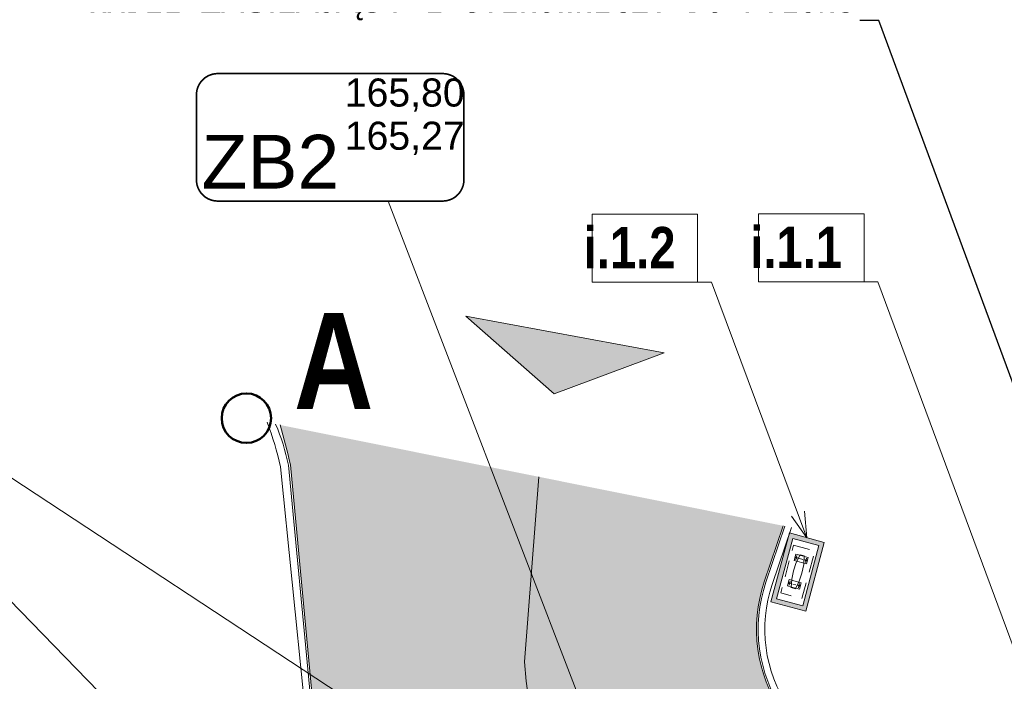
# Model space of a CAD drawing. Header units: metres. Extents: x -94 to 293, y -795 to -637.
# Tile 31 of 48: x 15 to 33, y -682 to -670. Entities that reach past the tile are written whole.
import ezdxf
from ezdxf.lldxf.tags import DXFTag
from ezdxf.xclip import XClip

# ---------------------------------------------------------------- set-up
doc = ezdxf.new("R2010")
doc.units = ezdxf.units.M
doc.header["$MEASUREMENT"] = 0
doc.header["$XCLIPFRAME"] = 0
doc.linetypes.add('DASHED', pattern=[0.01905, 0.0127, -0.00635])
doc.linetypes.add('Przerywana kopia', pattern=[0.5, 0.3, -0.2])
for name, color, linetype, lineweight in [('! Pylony - PZT_Nr_pióra__1', 7, 'Continuous', 13), ('! Pylony - PZT_Nr_pióra__101', 7, 'Continuous', 5), ('! Pylony - PZT_Nr_pióra__19', 255, 'Continuous', 15), ('! Pylony - PZT_Nr_pióra__41', 7, 'Continuous', 15), ('! Pylony - PZT_Nr_pióra__7', 7, 'Continuous', 13), ('0_Nr_pióra__101', 7, 'Continuous', 5), ('Mapa Poniatowa - do zatwierdzenia (3)_39_0_Nr_pióra__1', 7, 'Continuous', 13), ('ODLEGŁOŚCI BEZPIECZNE OD LPG', 1, 'DASHED', 30), ('PZT_Nr_pióra__1', 7, 'Continuous', 13), ('PZT_Nr_pióra__100', 2, 'Continuous', 13), ('PZT_Nr_pióra__101', 7, 'Continuous', 5), ('PZT_Nr_pióra__18', 9, 'Continuous', 13), ('PZT_Nr_pióra__41', 7, 'Continuous', 15), ('PZT_Nr_pióra__98', 154, 'Continuous', 13)]:
    doc.layers.add(name, color=color, linetype=linetype, lineweight=lineweight)
for name, color, linetype in [('IS_Węzeł_sieci_kanalizacyjnej_-_opisy', 7, 'Continuous'), ('PZT', 7, 'Continuous'), ('PZT MDCP', 7, 'Continuous')]:
    doc.layers.add(name, color=color, linetype=linetype)
doc.layers.add('PZT_Nr_pióra__214', color=7, linetype='Continuous', lineweight=50, true_color=0xac060b)
doc.styles.add('GENERATED_STYLE_5', font='txt')
doc.styles.add('GENERATED_STYLE_9', font='msgothic.ttc')
tags = doc.linetypes.add('SOLID', pattern=[10, 10, 0]).pattern_tags.tags
tags[6:7] = [DXFTag(74, 4), DXFTag(75, 0), DXFTag(340, '0'), DXFTag(46, 0.0), DXFTag(50, 0.0), DXFTag(44, 0.0), DXFTag(45, 0.0)]
tags[4:5] = [DXFTag(74, 4), DXFTag(75, 0), DXFTag(340, '0'), DXFTag(46, 0.0), DXFTag(50, 0.0), DXFTag(44, 0.0), DXFTag(45, 0.0)]
doc.linetypes.add('Strzałki kopia', pattern='A,0,[1,PZT_dwg_01_20261.Shx,S=0.015873,R=0,X=0,Y=0],-2.5,0', length=2.5)
doc.dimstyles.new('GENERATED_STYLE__3', dxfattribs={"dimtxt": 0.18, "dimasz": 0.456, "dimexe": 0.18, "dimexo": 0.0625, "dimgap": 0.09, "dimtad": 0, "dimtih": 1, "dimtoh": 1, "dimdec": 4, "dimzin": 0, "dimdsep": 46, "dimcen": 0.09, "dimadec": 0, "dimazin": 0, "dimtfac": 1, "dimtdec": 4, "dimtmove": 0, "dimatfit": 3, "dimldrblk": 'ARROWHEAD_3', "dimfxl": 1, "dimtolj": 1, "dimtzin": 0, "dimarcsym": 0})
picture_1 = doc.add_image_def('image1.tif', size_in_pixel=(3509, 6496))

# ---------------------------------------------------------------- blocks, each defined once
blk = doc.blocks.new('Rysunek_1_39', base_point=(43.899, -710.766))
at = {"layer": 'Mapa Poniatowa - do zatwierdzenia (3)_39_0_Nr_pióra__1'}
image = blk.add_image(picture_1, insert=(-93.597, -636.506), size_in_units=(148.519, 274.99), rotation=-90, dxfattribs=at)
image.set_boundary_path([(-0.5, -0.5), (3508.5, 6495.5)])
blk = doc.blocks.new('ARROWHEAD_3')
at = {"color": 0, "linetype": 'Continuous', "lineweight": 0}
blk.add_line((0, 0), (-1, 0), dxfattribs=at)
at = {"color": 0, "linetype": 'Continuous', "lineweight": 0, "flags": 128}
blk.add_lwpolyline([(-1, 0.2679), (0, 0), (-1, -0.2679)], dxfattribs=at)
blk = doc.blocks.new('Etykieta_11', base_point=(29.382, -678.94))
at = {"layer": '0_Nr_pióra__101', "linetype": 'Continuous'}
for p, q in [((27.391, -673.053), (25.471, -673.053)), ((25.471, -673.053), (25.471, -674.288)), ((25.471, -673.053), (27.391, -673.053)), ((25.471, -674.288), (25.471, -673.053)), ((27.391, -674.288), (27.391, -673.053)), ((27.391, -673.053), (27.391, -674.288)), ((25.471, -674.288), (27.391, -674.288)), ((27.391, -674.288), (25.471, -674.288)), ((27.391, -674.288), (25.471, -674.288)), ((27.642, -674.288), (27.391, -674.288)), ((29.382, -678.94), (27.642, -674.288)), ((29.382, -678.94), (29.336, -678.459)), ((29.382, -678.94), (29.102, -678.547))]:
    blk.add_line(p, q, dxfattribs=at)
at = {"layer": '0_Nr_pióra__101', "insert": (26.431, -673.284), "char_height": 0.75, "attachment_point": 2, "style": 'GENERATED_STYLE_5'}
blk.add_mtext('\\A1;{\\pt0,101;\\fArial Narrow|b1|i0|c238|p34;i.1.2 \\fArial Narrow|b1|i0|c238|p34;\\A1{\\H.66x;\\S^  ;}\\fArial Narrow|b1|i0|c238|p34;\\fArial Narrow|b1|i0|c238|p34;\\A1{\\H.66x;\\S^  ;}\\fArial Narrow|b1|i0|c238|p34;\\fArial Narrow|b1|i0|c238|p34;\\fArial Narrow|b1|i0|c238|p34;\\fArial Narrow|b1|i0|c238|p34;\\fArial Narrow|b1|i0|c238|p34;\\fArial Narrow|b1|i0|c238|p34;\\fArial Narrow|b1|i0|c238|p34;\\fArial Narrow|b1|i0|c238|p34;\\fArial Narrow|b1|i0|c238|p34;\\fArial Narrow|b1|i0|c238|p34;\\fArial Narrow|b1|i0|c238|p34;\\fArial Narrow|b1|i0|c238|p34;\\fArial Narrow|b1|i0|c238|p34;\\fArial Narrow|b1|i0|c238|p34;\\fArial Narrow|b1|i0|c238|p34;\\fArial Narrow|b1|i0|c238|p34;\\fArial Narrow|b1|i0|c238|p34;\\fArial Narrow|b1|i0|c238|p34;\\fArial Narrow|b1|i0|c238|p34;\\fArial Narrow|b1|i0|c238|p34;\\fArial Narrow|b1|i0|c238|p34;\\fArial Narrow|b1|i0|c238|p34;\\fArial Narrow|b1|i0|c238|p34;\\fArial Narrow|b1|i0|c238|p34;\\fArial Narrow|b1|i0|c238|p34;\\fArial Narrow|b1|i0|c238|p34;}', dxfattribs=at)
blk = doc.blocks.new('Etykieta_13', base_point=(34.193, -683.779))
at = {"layer": '0_Nr_pióra__101', "linetype": 'Continuous'}
for p, q in [((30.423, -673.046), (28.503, -673.046)), ((28.503, -673.046), (28.503, -674.282)), ((28.503, -673.046), (30.423, -673.046)), ((28.503, -674.282), (28.503, -673.046)), ((30.423, -674.282), (30.423, -673.046)), ((30.423, -673.046), (30.423, -674.282)), ((28.503, -674.282), (30.423, -674.282)), ((30.423, -674.282), (28.503, -674.282)), ((30.423, -674.282), (28.503, -674.282)), ((30.674, -674.282), (30.423, -674.282)), ((34.193, -683.779), (30.674, -674.282)), ((34.193, -683.779), (34.148, -683.298)), ((34.193, -683.779), (33.914, -683.385))]:
    blk.add_line(p, q, dxfattribs=at)
at = {"layer": '0_Nr_pióra__101', "insert": (29.463, -673.278), "char_height": 0.75, "attachment_point": 2, "style": 'GENERATED_STYLE_5'}
blk.add_mtext('\\A1;{\\pt0,101;\\fArial Narrow|b1|i0|c238|p34;i.1.1 \\fArial Narrow|b1|i0|c238|p34;\\A1{\\H.66x;\\S^  ;}\\fArial Narrow|b1|i0|c238|p34;\\fArial Narrow|b1|i0|c238|p34;\\A1{\\H.66x;\\S^  ;}\\fArial Narrow|b1|i0|c238|p34;\\fArial Narrow|b1|i0|c238|p34;\\fArial Narrow|b1|i0|c238|p34;\\fArial Narrow|b1|i0|c238|p34;\\fArial Narrow|b1|i0|c238|p34;\\fArial Narrow|b1|i0|c238|p34;\\fArial Narrow|b1|i0|c238|p34;\\fArial Narrow|b1|i0|c238|p34;\\fArial Narrow|b1|i0|c238|p34;\\fArial Narrow|b1|i0|c238|p34;\\fArial Narrow|b1|i0|c238|p34;\\fArial Narrow|b1|i0|c238|p34;\\fArial Narrow|b1|i0|c238|p34;\\fArial Narrow|b1|i0|c238|p34;\\fArial Narrow|b1|i0|c238|p34;\\fArial Narrow|b1|i0|c238|p34;\\fArial Narrow|b1|i0|c238|p34;\\fArial Narrow|b1|i0|c238|p34;\\fArial Narrow|b1|i0|c238|p34;\\fArial Narrow|b1|i0|c238|p34;\\fArial Narrow|b1|i0|c238|p34;\\fArial Narrow|b1|i0|c238|p34;\\fArial Narrow|b1|i0|c238|p34;\\fArial Narrow|b1|i0|c238|p34;\\fArial Narrow|b1|i0|c238|p34;\\fArial Narrow|b1|i0|c238|p34;}', dxfattribs=at)
blk = doc.blocks.new('Symbol wejścia 19_8')
at = {"layer": 'PZT_Nr_pióra__100', "linetype": 'Continuous'}
blk.add_hatch(color=256, dxfattribs=at).paths.add_polyline_path([(0, 0), (3.667, 0), (1.833, 1.1)])
at = {"layer": 'PZT_Nr_pióra__41', "linetype": 'Continuous'}
for p, q in [((0, 0), (1.833, 1.1)), ((3.667, 0), (1.833, 1.1)), ((0, 0), (3.667, 0))]:
    blk.add_line(p, q, dxfattribs=at)

msp = doc.modelspace()

# ---------------------------------------------------------------- hatches: boundary and pattern name
at = {"layer": '! Pylony - PZT_Nr_pióra__19', "linetype": 'Continuous'}
h = msp.add_hatch(color=256, dxfattribs=at)
h.paths.add_polyline_path([(29.36, -680.28), (29.699, -679.025), (29.066, -678.854), (28.728, -680.109)])
h.paths.add_polyline_path([(29.305, -680.183), (28.827, -680.054), (29.123, -678.954), (29.601, -679.083)], flags=0)
at = {"layer": 'PZT_Nr_pióra__18', "linetype": 'Continuous', "lineweight": 0, "true_color": 0x606060, "transparency": 33554508}
h = msp.add_hatch(color=251, dxfattribs=at)
h.paths.add_polyline_path([(18.29, -695.274), (20.231, -685.827, 0.034274), (20.378, -681.83), (19.977, -677.615), (19.791, -676.888), (28.952, -678.724), (28.605, -679.741, 0.232055), (28.926, -682.12), (30.987, -684.805, 0.108584), (33.551, -686.482, 0.02167), (37.226, -687.41), (52.234, -690.497), (52.423, -690.536, 0.133896), (55.516, -689.796), (60.22, -686.318, 0.152322), (61.077, -685.165), (68.207, -686.595), (68.049, -687.367), (67.921, -687.476), (67.628, -687.732, 0.007662), (66.8, -688.48, 0.005567), (66.173, -689.078), (66.005, -689.243, 0.017405), (65.696, -689.561, 0.023469), (65.033, -690.353, 0.005902), (64.878, -690.562, 0.05924), (63.612, -692.835, 0.021782), (63.293, -693.721), (60.877, -705.482), (59.871, -710.38), (56.344, -709.656), (56.996, -706.482, 0.961191), (56.017, -706.281), (55.365, -709.454), (51.838, -708.73), (50.832, -713.628), (47.306, -712.903), (49.157, -703.891, 0.352559), (48.594, -702.966), (32.617, -699.677, 0.414214), (31.615, -700.332), (30.778, -704.404), (17.456, -701.667), (18.462, -696.769)])
h.paths.add_polyline_path([(34.113, -697.511), (35.602, -690.262), (47.063, -692.616), (45.574, -699.865)], flags=0)
h = msp.add_hatch(color=251, dxfattribs=at)
h.paths.add_polyline_path([(18.29, -695.274), (20.231, -685.827, 0.034274), (20.378, -681.83), (19.977, -677.615), (19.791, -676.888), (28.952, -678.724), (28.605, -679.741, 0.232055), (28.926, -682.12), (30.987, -684.805, 0.108584), (33.551, -686.482, 0.02167), (37.226, -687.41), (52.234, -690.497), (52.423, -690.536, 0.133896), (55.516, -689.796), (60.22, -686.318, 0.152322), (61.077, -685.165), (68.207, -686.595), (68.049, -687.367), (67.921, -687.476), (67.628, -687.732, 0.007662), (66.8, -688.48, 0.005567), (66.173, -689.078), (66.005, -689.243, 0.017405), (65.696, -689.561, 0.023469), (65.033, -690.353, 0.005902), (64.878, -690.562, 0.05924), (63.612, -692.835, 0.021782), (63.293, -693.721), (60.877, -705.482), (57.35, -704.758), (56.996, -706.482, 0.961191), (56.017, -706.281), (56.371, -704.557), (49.318, -703.108), (49.157, -703.891, 0.352559), (48.594, -702.966), (32.617, -699.677, 0.414214), (31.615, -700.332), (31.784, -699.506), (18.315, -696.739)])
h.paths.add_polyline_path([(34.113, -697.511), (35.602, -690.262), (47.063, -692.616), (45.574, -699.865)], flags=0)

# ---------------------------------------------------------------- linework, layer by layer
at = {"layer": '! Pylony - PZT_Nr_pióra__1', "linetype": 'Continuous', "flags": 128}
for points in [[(29.36, -680.28), (29.699, -679.025), (29.066, -678.854), (28.728, -680.109)], [(29.305, -680.183), (28.827, -680.054), (29.123, -678.954), (29.601, -679.083)]]:
    msp.add_lwpolyline(points, close=True, dxfattribs=at)
at = {"layer": '! Pylony - PZT_Nr_pióra__1', "linetype": 'Przerywana kopia', "flags": 128}
msp.add_lwpolyline([(29.139, -679.076), (29.525, -679.18), (29.291, -680.048), (28.905, -679.944)], close=True, dxfattribs=at)
at = {"layer": '! Pylony - PZT_Nr_pióra__101', "linetype": 'Continuous', "flags": 128}
for points in [[(29.232, -679.315), (29.235, -679.316)], [(29.249, -679.32), (29.307, -679.336)], [(29.321, -679.34), (29.324, -679.34)], [(29.107, -679.779), (29.11, -679.779)], [(29.124, -679.783), (29.182, -679.799)], [(29.197, -679.803), (29.199, -679.803)]]:
    msp.add_lwpolyline(points, dxfattribs=at)
at = {"layer": '! Pylony - PZT_Nr_pióra__41', "linetype": 'Przerywana kopia'}
for p, q in [((29.151, -679.356), (29.373, -679.416)), ((29.267, -679.263), (29.323, -679.278)), ((29.058, -679.703), (29.28, -679.763)), ((29.11, -679.842), (29.167, -679.857))]:
    msp.add_line(p, q, dxfattribs=at)
at = {"layer": '! Pylony - PZT_Nr_pióra__41', "linetype": 'Continuous', "flags": 128}
msp.add_lwpolyline([(29.173, -679.869), (29.242, -679.73), (29.292, -679.583), (29.323, -679.43), (29.334, -679.27), (29.259, -679.25), (29.188, -679.394), (29.138, -679.541), (29.107, -679.693), (29.096, -679.848)], close=True, dxfattribs=at)
for points in [[(29.254, -679.259), (29.183, -679.24), (29.151, -679.356), (29.2, -679.369)], [(29.325, -679.403), (29.373, -679.416), (29.405, -679.3), (29.334, -679.281)], [(29.097, -679.838), (29.026, -679.819), (29.058, -679.703), (29.106, -679.716)], [(29.231, -679.75), (29.28, -679.763), (29.249, -679.879), (29.178, -679.86)]]:
    msp.add_lwpolyline(points, dxfattribs=at)
at = {"layer": '! Pylony - PZT_Nr_pióra__7', "linetype": 'Continuous', "flags": 128}
for points in [[(29.167, -679.298), (29.218, -679.312)], [(29.181, -679.343), (29.201, -679.266)], [(29.338, -679.344), (29.389, -679.358)], [(29.355, -679.39), (29.375, -679.313)], [(29.042, -679.761), (29.093, -679.775)], [(29.077, -679.729), (29.056, -679.806)], [(29.25, -679.776), (29.23, -679.853)], [(29.213, -679.807), (29.264, -679.821)]]:
    msp.add_lwpolyline(points, dxfattribs=at)
for points in [[(29.194, -679.295), (29.186, -679.296), (29.181, -679.302), (29.182, -679.309), (29.189, -679.314), (29.196, -679.313), (29.201, -679.307), (29.2, -679.299)], [(29.368, -679.342), (29.36, -679.343), (29.355, -679.349), (29.356, -679.356), (29.362, -679.361), (29.37, -679.36), (29.375, -679.354), (29.374, -679.346)], [(29.069, -679.758), (29.061, -679.759), (29.057, -679.765), (29.058, -679.773), (29.064, -679.777), (29.071, -679.776), (29.076, -679.77), (29.075, -679.763)], [(29.243, -679.805), (29.235, -679.806), (29.23, -679.812), (29.231, -679.82), (29.237, -679.824), (29.245, -679.823), (29.25, -679.817), (29.249, -679.81)]]:
    msp.add_lwpolyline(points, close=True, dxfattribs=at)
at = {"layer": 'IS_Węzeł_sieci_kanalizacyjnej_-_opisy', "linetype": 'SOLID', "lineweight": 20, "ltscale": 10}
for p, q in [((21.76, -672.812), (28.193, -689.547)), ((13.374, -676.853), (25.619, -684.895)), ((14.103, -679.295), (30.968, -696.604))]:
    msp.add_line(p, q, dxfattribs=at)
at = {"layer": 'IS_Węzeł_sieci_kanalizacyjnej_-_opisy', "linetype": 'SOLID', "ltscale": 10}
msp.add_lwpolyline([(18.654, -672.812, 0.03, 0.03, 0), (22.75, -672.812, 0.03, 0.03, 0.414214), (23.137, -672.426, 0.03, 0.03, 0), (23.137, -670.879, 0.03, 0.03, 0.414214), (22.75, -670.492, 0.03, 0.03, 0), (18.654, -670.492, 0.03, 0.03, 0.414214), (18.267, -670.879, 0.03, 0.03, 0), (18.267, -672.426, 0.03, 0.03, 0.414214), (18.654, -672.812, 0.03, 0.03, 0)], format="xyseb", dxfattribs=at)
at = {"layer": 'ODLEGŁOŚCI BEZPIECZNE OD LPG', "ltscale": 100}
msp.add_circle((39.7, -686.364), 8, dxfattribs=at)
at = {"layer": 'PZT_Nr_pióra__1', "linetype": 'Continuous', "flags": 128}
for points in [[(17.505, -695.317), (17.759, -695.369, 0.414214), (18.172, -695.097), (20.083, -685.796, 0.028297), (20.221, -681.849), (19.796, -677.652, 0.043286), (19.552, -676.84)], [(42.069, -688.407), (37.488, -687.465, -0.020549), (33.573, -686.49, -0.108692), (30.987, -684.805), (28.926, -682.12, -0.232055), (28.605, -679.741), (28.952, -678.724)], [(42.075, -688.377), (37.494, -687.436, -0.020544), (33.583, -686.462, -0.108587), (31.01, -684.785), (28.95, -682.102, -0.23195), (28.634, -679.75), (28.982, -678.73)], [(42.099, -688.26), (37.519, -687.318, -0.02052), (33.621, -686.348, -0.10816), (31.101, -684.706), (29.048, -682.032, -0.231514), (28.747, -679.789), (29.1, -678.754)]]:
    msp.add_lwpolyline(points, format="xyb", dxfattribs=at)
at = {"layer": 'PZT_Nr_pióra__101', "linetype": 'Continuous', "flags": 128}
for points in [[(17.598, -695.459), (17.853, -695.511, 0.414214), (18.266, -695.238), (20.201, -685.82, 0.02872), (20.34, -681.78), (19.942, -677.618, 0.049302), (19.709, -676.871)], [(17.622, -695.494), (17.877, -695.546, 0.414214), (18.29, -695.274), (20.242, -685.77, 0.033823), (20.37, -681.761), (19.977, -677.615, 0.016674), (19.792, -676.888)]]:
    msp.add_lwpolyline(points, format="xyb", dxfattribs=at)
at = {"layer": 'PZT_Nr_pióra__214', "linetype": 'Continuous'}
msp.add_circle((19.177, -676.765), 0.45, dxfattribs=at)
at = {"layer": 'PZT_Nr_pióra__98', "linetype": 'Strzałki kopia', "flags": 128}
msp.add_lwpolyline([(24.502, -677.832), (24.238, -681.197, 0.30118), (30.707, -689.463), (35.55, -690.532), (47.008, -692.885), (49.957, -693.517, 0.236603), (62.113, -688.651), (64.465, -685.845)], format="xyb", dxfattribs=at)

# ---------------------------------------------------------------- block references
at = {"linetype": 'Continuous'}
for name, p in [('Etykieta_11', (29.382, -678.94)), ('Etykieta_13', (34.193, -683.779))]:
    msp.add_blockref(name, p, dxfattribs=at)
at = {"layer": 'PZT', "color": 8, "linetype": 'Continuous', "lineweight": 5, "rotation": 169.5799807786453}
msp.add_blockref('Symbol wejścia 19_8', (26.781, -675.573), dxfattribs=at)
at = {"layer": 'PZT MDCP', "linetype": 'Continuous'}
ref = msp.add_blockref('Rysunek_1_39', (43.899, -710.766), dxfattribs=at)
XClip(ref).set_block_clipping_path([(-93.5966232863, -785.025747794), (181.3936544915, -636.5063033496)])

# ---------------------------------------------------------------- texts
at = {"layer": 'IS_Węzeł_sieci_kanalizacyjnej_-_opisy', "linetype": 'SOLID', "ltscale": 10}
for s, insert, char_height, attachment_point in [('{\\fArial|b0|i0|c0|p0;165,80}', (20.967, -671.187), 0.5112, 7), ('{\\fArial|b0|i0|c0|p0;165,27}', (20.967, -671.367), 0.5112, 1), ('{\\fArial|b0|i0|c0|p0;ZB2}', (20.867, -672.586), 0.9792, 9)]:
    msp.add_mtext(s, dxfattribs=dict(at, insert=insert, char_height=char_height, attachment_point=attachment_point))
at = {"layer": 'PZT_Nr_pióra__1', "linetype": 'Continuous', "insert": (30.256, -669.524), "char_height": 0.5, "attachment_point": 9, "style": 'GENERATED_STYLE_9'}
msp.add_mtext('\\A1;{\\fMS Gothic|b0|i0|c238|p49;KABEL ZASILAJĄCY I STEROWNICZY DO PYLONU}', dxfattribs=at)
at = {"layer": 'PZT_Nr_pióra__214', "linetype": 'Continuous', "insert": (20.766, -674.847), "char_height": 1.75, "width": 1.25, "attachment_point": 2, "style": 'GENERATED_STYLE_5'}
msp.add_mtext('\\A1;{\\fArial Narrow|b1|i0|c238|p34;A}', dxfattribs=at)

# ---------------------------------------------------------------- leaders
at = {"layer": 'PZT_Nr_pióra__101', "linetype": 'Continuous', "annotation_type": 0, "has_hookline": 1, "hookline_direction": 1, "text_width": 12.931}
msp.add_leader([(35.034, -681.283), (30.691, -669.524), (30.346, -669.524)], dimstyle='GENERATED_STYLE__3', dxfattribs=at)

doc.saveas('drawing.dxf')
